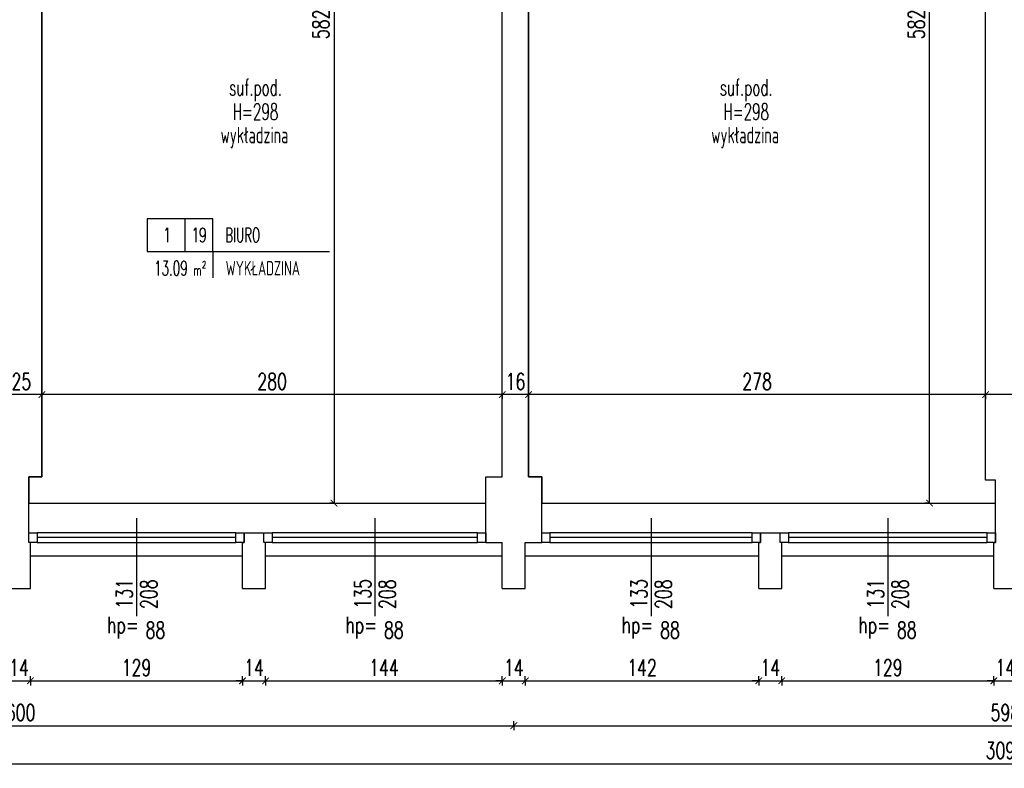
# Model space of a CAD drawing. Extents: x 36663 to 42423, y 7313 to 12123.
# Tile 28 of 54: x 37688 to 38287, y 10368 to 10823. Entities that reach past the tile are written whole.
import ezdxf
from ezdxf.enums import TextEntityAlignment as Align

# ---------------------------------------------------------------- set-up
doc = ezdxf.new("R2010")
doc.units = 0
doc.header["$MEASUREMENT"] = 0
doc.header["$PDMODE"] = 35
doc.header["$PDSIZE"] = 3
for name, color, linetype in [('W_area_1', 5, 'Continuous'), ('W_okna', 1, 'Continuous'), ('W_okna_txt', 1, 'Continuous'), ('W_opis_pomieszczen', 1, 'Continuous'), ('W_opisy', 2, 'Continuous'), ('W_posadzka', 4, 'Continuous'), ('W_przekrojowa', 6, 'Continuous'), ('W_rama_okna', 2, 'Continuous'), ('W_szklo', 4, 'Continuous'), ('W_widok', 21, 'Continuous'), ('W_wymiary', 1, 'Continuous')]:
    doc.layers.add(name, color=color, linetype=linetype)
doc.styles.add('c20', font='simplex.shx', dxfattribs={"width": 0.7})
doc.styles.add('Romans', font='simplex.shx', dxfattribs={"width": 0.6})
doc.dimstyles.new('c20_50', dxfattribs={"dimscale": 0.5, "dimtxt": 20, "dimasz": 8, "dimexe": 1.25, "dimexo": 0.625, "dimgap": 6, "dimtad": 1, "dimdec": 0, "dimrnd": 1, "dimtxsty": 'c20', "dimblk": 'ARCHTICK', "dimcen": 0, "dimse1": 1, "dimse2": 1, "dimclrd": 1, "dimclrt": 2, "dimadec": 0, "dimazin": 0, "dimtfac": 1, "dimtdec": 0, "dimtix": 1, "dimtmove": 1, "dimatfit": 3, "dimldrblk": 'ARCHTICK', "dimfxl": 1.25, "dimarcsym": 0})

# ---------------------------------------------------------------- blocks, each defined once
blk = doc.blocks.new('_ArchTick')
at = {"color": 2}
for q in [(0, 0.7), (0, -0.7)]:
    blk.add_line((0, 0), q, dxfattribs=at)
at = {"color": 0, "linetype": 'ByBlock', "const_width": 0.15}
blk.add_lwpolyline([(-0.5, -0.5), (0.5, 0.5)], dxfattribs=at)
blk = doc.blocks.new('*D530')
at = {"layer": 'Defpoints', "color": 0, "transparency": 16777216}
for p in [(37680.72, 10477.53), (37694.72, 10477.53), (37694.72, 10421.51)]:
    blk.add_point(p, dxfattribs=at)
at = {"layer": 'W_wymiary', "color": 1, "lineweight": -2, "transparency": 16777216}
for p, q in [((37680.72, 10421.51), (37676.72, 10421.51)), ((37680.72, 10421.51), (37694.72, 10421.51)), ((37694.72, 10421.51), (37698.72, 10421.51))]:
    blk.add_line(p, q, dxfattribs=at)
at = {"layer": 'W_wymiary', "color": 1, "lineweight": -2, "transparency": 16777216, "xscale": 4, "yscale": 4, "zscale": 4}
blk.add_blockref('_ArchTick', (37680.72, 10421.51), dxfattribs=at)
at = {"layer": 'W_wymiary', "color": 1, "lineweight": -2, "transparency": 16777216, "xscale": 4, "yscale": 4, "zscale": 4, "rotation": 180}
blk.add_blockref('_ArchTick', (37694.72, 10421.51), dxfattribs=at)
at = {"layer": 'W_wymiary', "color": 2, "transparency": 16777216, "insert": (37687.72, 10429.51), "char_height": 10, "attachment_point": 5, "style": 'c20'}
blk.add_mtext('14', dxfattribs=at)
blk = doc.blocks.new('*D531')
at = {"layer": 'Defpoints', "color": 0, "transparency": 16777216}
for p in [(37694.72, 10477.53), (37823.72, 10477.53), (37823.72, 10421.51)]:
    blk.add_point(p, dxfattribs=at)
at = {"layer": 'W_wymiary', "color": 1, "lineweight": -2, "transparency": 16777216}
blk.add_line((37694.72, 10421.51), (37823.72, 10421.51), dxfattribs=at)
at = {"layer": 'W_wymiary', "color": 1, "lineweight": -2, "transparency": 16777216, "xscale": 4, "yscale": 4, "zscale": 4, "rotation": 180}
blk.add_blockref('_ArchTick', (37694.72, 10421.51), dxfattribs=at)
at = {"layer": 'W_wymiary', "color": 1, "lineweight": -2, "transparency": 16777216, "xscale": 4, "yscale": 4, "zscale": 4}
blk.add_blockref('_ArchTick', (37823.72, 10421.51), dxfattribs=at)
at = {"layer": 'W_wymiary', "color": 2, "transparency": 16777216, "insert": (37759.22, 10429.51), "char_height": 10, "attachment_point": 5, "style": 'c20'}
blk.add_mtext('129', dxfattribs=at)
blk = doc.blocks.new('*D532')
at = {"layer": 'Defpoints', "color": 0, "transparency": 16777216}
for p in [(37823.72, 10477.53), (37837.72, 10477.53), (37837.72, 10421.51)]:
    blk.add_point(p, dxfattribs=at)
at = {"layer": 'W_wymiary', "color": 1, "lineweight": -2, "transparency": 16777216}
for p, q in [((37823.72, 10421.51), (37819.72, 10421.51)), ((37823.72, 10421.51), (37837.72, 10421.51)), ((37837.72, 10421.51), (37841.72, 10421.51))]:
    blk.add_line(p, q, dxfattribs=at)
at = {"layer": 'W_wymiary', "color": 1, "lineweight": -2, "transparency": 16777216, "xscale": 4, "yscale": 4, "zscale": 4}
blk.add_blockref('_ArchTick', (37823.72, 10421.51), dxfattribs=at)
at = {"layer": 'W_wymiary', "color": 1, "lineweight": -2, "transparency": 16777216, "xscale": 4, "yscale": 4, "zscale": 4, "rotation": 180}
blk.add_blockref('_ArchTick', (37837.72, 10421.51), dxfattribs=at)
at = {"layer": 'W_wymiary', "color": 2, "transparency": 16777216, "insert": (37830.72, 10429.51), "char_height": 10, "attachment_point": 5, "style": 'c20'}
blk.add_mtext('14', dxfattribs=at)
blk = doc.blocks.new('*D533')
at = {"layer": 'Defpoints', "color": 0, "transparency": 16777216}
for p in [(37837.72, 10477.53), (37981.72, 10477.53), (37981.72, 10421.51)]:
    blk.add_point(p, dxfattribs=at)
at = {"layer": 'W_wymiary', "color": 1, "lineweight": -2, "transparency": 16777216}
blk.add_line((37837.72, 10421.51), (37981.72, 10421.51), dxfattribs=at)
at = {"layer": 'W_wymiary', "color": 1, "lineweight": -2, "transparency": 16777216, "xscale": 4, "yscale": 4, "zscale": 4, "rotation": 180}
blk.add_blockref('_ArchTick', (37837.72, 10421.51), dxfattribs=at)
at = {"layer": 'W_wymiary', "color": 1, "lineweight": -2, "transparency": 16777216, "xscale": 4, "yscale": 4, "zscale": 4}
blk.add_blockref('_ArchTick', (37981.72, 10421.51), dxfattribs=at)
at = {"layer": 'W_wymiary', "color": 2, "transparency": 16777216, "insert": (37909.72, 10429.51), "char_height": 10, "attachment_point": 5, "style": 'c20'}
blk.add_mtext('144', dxfattribs=at)
blk = doc.blocks.new('*D534')
at = {"layer": 'Defpoints', "color": 0, "transparency": 16777216}
for p in [(37981.72, 10477.53), (37995.72, 10477.53), (37995.72, 10421.51)]:
    blk.add_point(p, dxfattribs=at)
at = {"layer": 'W_wymiary', "color": 1, "lineweight": -2, "transparency": 16777216}
for p, q in [((37981.72, 10421.51), (37977.72, 10421.51)), ((37981.72, 10421.51), (37995.72, 10421.51)), ((37995.72, 10421.51), (37999.72, 10421.51))]:
    blk.add_line(p, q, dxfattribs=at)
at = {"layer": 'W_wymiary', "color": 1, "lineweight": -2, "transparency": 16777216, "xscale": 4, "yscale": 4, "zscale": 4}
blk.add_blockref('_ArchTick', (37981.72, 10421.51), dxfattribs=at)
at = {"layer": 'W_wymiary', "color": 1, "lineweight": -2, "transparency": 16777216, "xscale": 4, "yscale": 4, "zscale": 4, "rotation": 180}
blk.add_blockref('_ArchTick', (37995.72, 10421.51), dxfattribs=at)
at = {"layer": 'W_wymiary', "color": 2, "transparency": 16777216, "insert": (37988.72, 10429.51), "char_height": 10, "attachment_point": 5, "style": 'c20'}
blk.add_mtext('14', dxfattribs=at)
blk = doc.blocks.new('*D535')
at = {"layer": 'Defpoints', "color": 0, "transparency": 16777216}
for p in [(37995.72, 10477.53), (38137.72, 10477.53), (38137.72, 10421.51)]:
    blk.add_point(p, dxfattribs=at)
at = {"layer": 'W_wymiary', "color": 1, "lineweight": -2, "transparency": 16777216}
blk.add_line((37995.72, 10421.51), (38137.72, 10421.51), dxfattribs=at)
at = {"layer": 'W_wymiary', "color": 1, "lineweight": -2, "transparency": 16777216, "xscale": 4, "yscale": 4, "zscale": 4, "rotation": 180}
blk.add_blockref('_ArchTick', (37995.72, 10421.51), dxfattribs=at)
at = {"layer": 'W_wymiary', "color": 1, "lineweight": -2, "transparency": 16777216, "xscale": 4, "yscale": 4, "zscale": 4}
blk.add_blockref('_ArchTick', (38137.72, 10421.51), dxfattribs=at)
at = {"layer": 'W_wymiary', "color": 2, "transparency": 16777216, "insert": (38066.72, 10429.51), "char_height": 10, "attachment_point": 5, "style": 'c20'}
blk.add_mtext('142', dxfattribs=at)
blk = doc.blocks.new('*D536')
at = {"layer": 'Defpoints', "color": 0, "transparency": 16777216}
for p in [(38137.72, 10477.53), (38151.72, 10477.53), (38151.72, 10421.51)]:
    blk.add_point(p, dxfattribs=at)
at = {"layer": 'W_wymiary', "color": 1, "lineweight": -2, "transparency": 16777216}
for p, q in [((38137.72, 10421.51), (38133.72, 10421.51)), ((38137.72, 10421.51), (38151.72, 10421.51)), ((38151.72, 10421.51), (38155.72, 10421.51))]:
    blk.add_line(p, q, dxfattribs=at)
at = {"layer": 'W_wymiary', "color": 1, "lineweight": -2, "transparency": 16777216, "xscale": 4, "yscale": 4, "zscale": 4}
blk.add_blockref('_ArchTick', (38137.72, 10421.51), dxfattribs=at)
at = {"layer": 'W_wymiary', "color": 1, "lineweight": -2, "transparency": 16777216, "xscale": 4, "yscale": 4, "zscale": 4, "rotation": 180}
blk.add_blockref('_ArchTick', (38151.72, 10421.51), dxfattribs=at)
at = {"layer": 'W_wymiary', "color": 2, "transparency": 16777216, "insert": (38144.72, 10429.51), "char_height": 10, "attachment_point": 5, "style": 'c20'}
blk.add_mtext('14', dxfattribs=at)
blk = doc.blocks.new('*D537')
at = {"layer": 'Defpoints', "color": 0, "transparency": 16777216}
for p in [(38151.72, 10477.53), (38280.72, 10477.53), (38280.72, 10421.51)]:
    blk.add_point(p, dxfattribs=at)
at = {"layer": 'W_wymiary', "color": 1, "lineweight": -2, "transparency": 16777216}
blk.add_line((38151.72, 10421.51), (38280.72, 10421.51), dxfattribs=at)
at = {"layer": 'W_wymiary', "color": 1, "lineweight": -2, "transparency": 16777216, "xscale": 4, "yscale": 4, "zscale": 4, "rotation": 180}
blk.add_blockref('_ArchTick', (38151.72, 10421.51), dxfattribs=at)
at = {"layer": 'W_wymiary', "color": 1, "lineweight": -2, "transparency": 16777216, "xscale": 4, "yscale": 4, "zscale": 4}
blk.add_blockref('_ArchTick', (38280.72, 10421.51), dxfattribs=at)
at = {"layer": 'W_wymiary', "color": 2, "transparency": 16777216, "insert": (38216.22, 10429.51), "char_height": 10, "attachment_point": 5, "style": 'c20'}
blk.add_mtext('129', dxfattribs=at)
blk = doc.blocks.new('*D538')
at = {"layer": 'Defpoints', "color": 0, "transparency": 16777216}
for p in [(38280.72, 10477.53), (38294.72, 10477.53), (38294.72, 10421.51)]:
    blk.add_point(p, dxfattribs=at)
at = {"layer": 'W_wymiary', "color": 1, "lineweight": -2, "transparency": 16777216}
for p, q in [((38280.72, 10421.51), (38276.72, 10421.51)), ((38280.72, 10421.51), (38294.72, 10421.51)), ((38294.72, 10421.51), (38298.72, 10421.51))]:
    blk.add_line(p, q, dxfattribs=at)
at = {"layer": 'W_wymiary', "color": 1, "lineweight": -2, "transparency": 16777216, "xscale": 4, "yscale": 4, "zscale": 4}
blk.add_blockref('_ArchTick', (38280.72, 10421.51), dxfattribs=at)
at = {"layer": 'W_wymiary', "color": 1, "lineweight": -2, "transparency": 16777216, "xscale": 4, "yscale": 4, "zscale": 4, "rotation": 180}
blk.add_blockref('_ArchTick', (38294.72, 10421.51), dxfattribs=at)
at = {"layer": 'W_wymiary', "color": 2, "transparency": 16777216, "insert": (38287.72, 10429.51), "char_height": 10, "attachment_point": 5, "style": 'c20'}
blk.add_mtext('14', dxfattribs=at)
blk = doc.blocks.new('*D546')
at = {"layer": 'Defpoints', "color": 0, "transparency": 16777216}
for p in [(37388.72, 10421.51), (37988.72, 10421.51), (37988.72, 10394.22)]:
    blk.add_point(p, dxfattribs=at)
at = {"layer": 'W_wymiary', "color": 1, "lineweight": -2, "transparency": 16777216}
blk.add_line((37388.72, 10394.22), (37988.72, 10394.22), dxfattribs=at)
at = {"layer": 'W_wymiary', "color": 1, "lineweight": -2, "transparency": 16777216, "xscale": 4, "yscale": 4, "zscale": 4, "rotation": 180}
blk.add_blockref('_ArchTick', (37388.72, 10394.22), dxfattribs=at)
at = {"layer": 'W_wymiary', "color": 1, "lineweight": -2, "transparency": 16777216, "xscale": 4, "yscale": 4, "zscale": 4}
blk.add_blockref('_ArchTick', (37988.72, 10394.22), dxfattribs=at)
at = {"layer": 'W_wymiary', "color": 2, "transparency": 16777216, "insert": (37688.72, 10402.22), "char_height": 10, "attachment_point": 5, "style": 'c20'}
blk.add_mtext('600', dxfattribs=at)
blk = doc.blocks.new('*D547')
at = {"layer": 'Defpoints', "color": 0, "transparency": 16777216}
for p in [(37988.72, 10421.51), (38586.72, 10421.51), (38586.72, 10394.22)]:
    blk.add_point(p, dxfattribs=at)
at = {"layer": 'W_wymiary', "color": 1, "lineweight": -2, "transparency": 16777216}
blk.add_line((37988.72, 10394.22), (38586.72, 10394.22), dxfattribs=at)
at = {"layer": 'W_wymiary', "color": 1, "lineweight": -2, "transparency": 16777216, "xscale": 4, "yscale": 4, "zscale": 4, "rotation": 180}
blk.add_blockref('_ArchTick', (37988.72, 10394.22), dxfattribs=at)
at = {"layer": 'W_wymiary', "color": 1, "lineweight": -2, "transparency": 16777216, "xscale": 4, "yscale": 4, "zscale": 4}
blk.add_blockref('_ArchTick', (38586.72, 10394.22), dxfattribs=at)
at = {"layer": 'W_wymiary', "color": 2, "transparency": 16777216, "insert": (38287.72, 10402.22), "char_height": 10, "attachment_point": 5, "style": 'c20'}
blk.add_mtext('598', dxfattribs=at)
blk = doc.blocks.new('*U129')
at = {"layer": 'W_okna'}
for p, q in [((126, 14), (5, 14)), ((5, 8), (126, 8))]:
    blk.add_line(p, q, dxfattribs=at)
at = {"layer": 'W_okna_txt', "color": 1}
blk.add_line((65.5, 22.82), (65.5, -36.65), dxfattribs=at)
at = {"layer": 'W_rama_okna'}
for points in [[(0, 8), (0, 14), (5, 14), (5, 8)], [(126, 8), (126, 14), (131, 14), (131, 8)]]:
    blk.add_lwpolyline(points, close=True, dxfattribs=at)
at = {"layer": 'W_szklo'}
blk.add_line((126, 11), (5, 11), dxfattribs=at)
at = {"color": 1, "style": 'c20', "width": 0.7}
blk.add_text('hp=', height=10, dxfattribs=at).set_placement((57.21, -42.06), align=Align.MIDDLE_CENTER)
blk.add_attdef('PARAPET', text='', height=10, dxfattribs=at).set_placement((36.01, 61.21), align=Align.MIDDLE_LEFT)
at = {"layer": 'W_okna_txt', "color": 1, "style": 'c20', "width": 0.7, "flags": 4}
for tag, p in [('SZER', (23.15, 39.17)), ('WYS', (38.02, 39.38))]:
    blk.add_attdef(tag, text='', height=10, rotation=90, dxfattribs=at).set_placement(p, align=Align.MIDDLE_CENTER)
blk = doc.blocks.new('*U139')
at = {"layer": 'W_okna'}
for p, q in [((130, 14), (5, 14)), ((5, 8), (130, 8))]:
    blk.add_line(p, q, dxfattribs=at)
at = {"layer": 'W_okna_txt', "color": 1}
blk.add_line((67.5, 22.82), (67.5, -36.65), dxfattribs=at)
at = {"layer": 'W_rama_okna'}
for points in [[(0, 8), (0, 14), (5, 14), (5, 8)], [(130, 8), (130, 14), (135, 14), (135, 8)]]:
    blk.add_lwpolyline(points, close=True, dxfattribs=at)
at = {"layer": 'W_szklo'}
blk.add_line((130, 11), (5, 11), dxfattribs=at)
at = {"color": 1, "style": 'c20', "width": 0.7}
blk.add_text('hp=', height=10, dxfattribs=at).set_placement((59.21, -42.06), align=Align.MIDDLE_CENTER)
blk.add_attdef('PARAPET', text='', height=10, dxfattribs=at).set_placement((36.01, 61.21), align=Align.MIDDLE_LEFT)
at = {"layer": 'W_okna_txt', "color": 1, "style": 'c20', "width": 0.7, "flags": 4}
for tag, p in [('SZER', (23.15, 39.17)), ('WYS', (38.02, 39.38))]:
    blk.add_attdef(tag, text='', height=10, rotation=90, dxfattribs=at).set_placement(p, align=Align.MIDDLE_CENTER)
blk = doc.blocks.new('*U133')
at = {"layer": 'W_okna'}
for p, q in [((128, 14), (5, 14)), ((5, 8), (128, 8))]:
    blk.add_line(p, q, dxfattribs=at)
at = {"layer": 'W_okna_txt', "color": 1}
blk.add_line((66.5, 22.82), (66.5, -36.65), dxfattribs=at)
at = {"layer": 'W_rama_okna'}
for points in [[(0, 8), (0, 14), (5, 14), (5, 8)], [(128, 8), (128, 14), (133, 14), (133, 8)]]:
    blk.add_lwpolyline(points, close=True, dxfattribs=at)
at = {"layer": 'W_szklo'}
blk.add_line((128, 11), (5, 11), dxfattribs=at)
at = {"color": 1, "style": 'c20', "width": 0.7}
blk.add_text('hp=', height=10, dxfattribs=at).set_placement((58.21, -42.06), align=Align.MIDDLE_CENTER)
blk.add_attdef('PARAPET', text='', height=10, dxfattribs=at).set_placement((36.01, 61.21), align=Align.MIDDLE_LEFT)
at = {"layer": 'W_okna_txt', "color": 1, "style": 'c20', "width": 0.7, "flags": 4}
for tag, p in [('SZER', (23.15, 39.17)), ('WYS', (38.02, 39.38))]:
    blk.add_attdef(tag, text='', height=10, rotation=90, dxfattribs=at).set_placement(p, align=Align.MIDDLE_CENTER)
blk = doc.blocks.new('*D467')
at = {"layer": 'Defpoints', "color": 0, "transparency": 16777216}
for p in [(36741.24, 10517.85), (39834.14, 10488.53), (39834.14, 10371.12)]:
    blk.add_point(p, dxfattribs=at)
at = {"layer": 'W_wymiary', "color": 1, "lineweight": -2, "transparency": 16777216}
blk.add_line((36741.24, 10371.12), (39834.14, 10371.12), dxfattribs=at)
at = {"layer": 'W_wymiary', "color": 1, "lineweight": -2, "transparency": 16777216, "xscale": 4, "yscale": 4, "zscale": 4, "rotation": 180}
blk.add_blockref('_ArchTick', (36741.24, 10371.12), dxfattribs=at)
at = {"layer": 'W_wymiary', "color": 1, "lineweight": -2, "transparency": 16777216, "xscale": 4, "yscale": 4, "zscale": 4}
blk.add_blockref('_ArchTick', (39834.14, 10371.12), dxfattribs=at)
at = {"layer": 'W_wymiary', "color": 2, "transparency": 16777216, "insert": (38287.69, 10379.12), "char_height": 10, "attachment_point": 5, "style": 'c20'}
blk.add_mtext('3093', dxfattribs=at)
blk = doc.blocks.new('*D415')
at = {"layer": 'Defpoints', "color": 0, "transparency": 16777216}
for p in [(38275.72, 10595.46), (38275.72, 10584.02), (38293.72, 10584.02)]:
    blk.add_point(p, dxfattribs=at)
at = {"layer": 'W_wymiary', "color": 1, "lineweight": -2, "transparency": 16777216}
blk.add_line((38293.72, 10595.46), (38275.72, 10595.46), dxfattribs=at)
at = {"layer": 'W_wymiary', "color": 1, "lineweight": -2, "transparency": 16777216, "xscale": 4, "yscale": 4, "zscale": 4, "rotation": 180}
blk.add_blockref('_ArchTick', (38275.72, 10595.46), dxfattribs=at)
at = {"layer": 'W_wymiary', "color": 1, "lineweight": -2, "transparency": 16777216, "xscale": 4, "yscale": 4, "zscale": 4}
blk.add_blockref('_ArchTick', (38293.72, 10595.46), dxfattribs=at)
at = {"layer": 'W_wymiary', "color": 2, "transparency": 16777216, "insert": (38304.02, 10603.46), "char_height": 10, "attachment_point": 5, "style": 'c20'}
blk.add_mtext('18', dxfattribs=at)
blk = doc.blocks.new('*D397')
at = {"layer": 'Defpoints', "color": 0, "transparency": 16777216}
for p in [(37997.72, 10595.46), (38275.72, 10584.02), (37997.72, 10566.39)]:
    blk.add_point(p, dxfattribs=at)
at = {"layer": 'W_wymiary', "color": 1, "lineweight": -2, "transparency": 16777216}
blk.add_line((38275.72, 10595.46), (37997.72, 10595.46), dxfattribs=at)
at = {"layer": 'W_wymiary', "color": 1, "lineweight": -2, "transparency": 16777216, "xscale": 4, "yscale": 4, "zscale": 4, "rotation": 180}
blk.add_blockref('_ArchTick', (37997.72, 10595.46), dxfattribs=at)
at = {"layer": 'W_wymiary', "color": 1, "lineweight": -2, "transparency": 16777216, "xscale": 4, "yscale": 4, "zscale": 4}
blk.add_blockref('_ArchTick', (38275.72, 10595.46), dxfattribs=at)
at = {"layer": 'W_wymiary', "color": 2, "transparency": 16777216, "insert": (38136.72, 10603.46), "char_height": 10, "attachment_point": 5, "style": 'c20'}
blk.add_mtext('278', dxfattribs=at)
blk = doc.blocks.new('*D399')
at = {"layer": 'Defpoints', "color": 0, "transparency": 16777216}
for p in [(38241.56, 11111.53), (38243.85, 11111.53), (38243.85, 10529.53)]:
    blk.add_point(p, dxfattribs=at)
at = {"layer": 'W_wymiary', "color": 1, "lineweight": -2, "transparency": 16777216}
blk.add_line((38241.56, 10529.53), (38241.56, 11111.53), dxfattribs=at)
at = {"layer": 'W_wymiary', "color": 1, "lineweight": -2, "transparency": 16777216, "xscale": 4, "yscale": 4, "zscale": 4}
for p, rotation in [((38241.56, 11111.53), 90), ((38241.56, 10529.53), 270)]:
    blk.add_blockref('_ArchTick', p, dxfattribs=dict(at, rotation=rotation))
at = {"layer": 'W_wymiary', "color": 2, "transparency": 16777216, "insert": (38233.56, 10820.53), "char_height": 10, "attachment_point": 5, "rotation": 90, "style": 'c20'}
blk.add_mtext('582', dxfattribs=at)
blk = doc.blocks.new('*D400')
at = {"layer": 'Defpoints', "color": 0, "transparency": 16777216}
for p in [(37981.72, 10595.46), (37981.72, 10575.35), (37997.72, 10566.39)]:
    blk.add_point(p, dxfattribs=at)
at = {"layer": 'W_wymiary', "color": 1, "lineweight": -2, "transparency": 16777216}
blk.add_line((37997.72, 10595.46), (37981.72, 10595.46), dxfattribs=at)
at = {"layer": 'W_wymiary', "color": 1, "lineweight": -2, "transparency": 16777216, "xscale": 4, "yscale": 4, "zscale": 4, "rotation": 180}
blk.add_blockref('_ArchTick', (37981.72, 10595.46), dxfattribs=at)
at = {"layer": 'W_wymiary', "color": 1, "lineweight": -2, "transparency": 16777216, "xscale": 4, "yscale": 4, "zscale": 4}
blk.add_blockref('_ArchTick', (37997.72, 10595.46), dxfattribs=at)
at = {"layer": 'W_wymiary', "color": 2, "transparency": 16777216, "insert": (37989.72, 10603.46), "char_height": 10, "attachment_point": 5, "style": 'c20'}
blk.add_mtext('16', dxfattribs=at)
blk = doc.blocks.new('*D401')
at = {"layer": 'Defpoints', "color": 0, "transparency": 16777216}
for p in [(37701.72, 10614.23), (37701.72, 10595.46), (37981.72, 10575.35)]:
    blk.add_point(p, dxfattribs=at)
at = {"layer": 'W_wymiary', "color": 1, "lineweight": -2, "transparency": 16777216}
blk.add_line((37981.72, 10595.46), (37701.72, 10595.46), dxfattribs=at)
at = {"layer": 'W_wymiary', "color": 1, "lineweight": -2, "transparency": 16777216, "xscale": 4, "yscale": 4, "zscale": 4, "rotation": 180}
blk.add_blockref('_ArchTick', (37701.72, 10595.46), dxfattribs=at)
at = {"layer": 'W_wymiary', "color": 1, "lineweight": -2, "transparency": 16777216, "xscale": 4, "yscale": 4, "zscale": 4}
blk.add_blockref('_ArchTick', (37981.72, 10595.46), dxfattribs=at)
at = {"layer": 'W_wymiary', "color": 2, "transparency": 16777216, "insert": (37841.72, 10603.46), "char_height": 10, "attachment_point": 5, "style": 'c20'}
blk.add_mtext('280', dxfattribs=at)
blk = doc.blocks.new('*D370')
at = {"layer": 'Defpoints', "color": 0, "transparency": 16777216}
for p in [(37701.72, 10614.23), (37676.72, 10595.46), (37676.72, 10579.45)]:
    blk.add_point(p, dxfattribs=at)
at = {"layer": 'W_wymiary', "color": 1, "lineweight": -2, "transparency": 16777216}
blk.add_line((37701.72, 10595.46), (37676.72, 10595.46), dxfattribs=at)
at = {"layer": 'W_wymiary', "color": 1, "lineweight": -2, "transparency": 16777216, "xscale": 4, "yscale": 4, "zscale": 4, "rotation": 180}
blk.add_blockref('_ArchTick', (37676.72, 10595.46), dxfattribs=at)
at = {"layer": 'W_wymiary', "color": 1, "lineweight": -2, "transparency": 16777216, "xscale": 4, "yscale": 4, "zscale": 4}
blk.add_blockref('_ArchTick', (37701.72, 10595.46), dxfattribs=at)
at = {"layer": 'W_wymiary', "color": 2, "transparency": 16777216, "insert": (37689.22, 10603.46), "char_height": 10, "attachment_point": 5, "style": 'c20'}
blk.add_mtext('25', dxfattribs=at)
blk = doc.blocks.new('*D374')
at = {"layer": 'Defpoints', "color": 0, "transparency": 16777216}
for p in [(37882.52, 11111.53), (37879.38, 10529.53), (37882.52, 10529.53)]:
    blk.add_point(p, dxfattribs=at)
at = {"layer": 'W_wymiary', "color": 1, "lineweight": -2, "transparency": 16777216}
blk.add_line((37879.38, 11111.53), (37879.38, 10529.53), dxfattribs=at)
at = {"layer": 'W_wymiary', "color": 1, "lineweight": -2, "transparency": 16777216, "xscale": 4, "yscale": 4, "zscale": 4}
for p, rotation in [((37879.38, 11111.53), 90), ((37879.38, 10529.53), 270)]:
    blk.add_blockref('_ArchTick', p, dxfattribs=dict(at, rotation=rotation))
at = {"layer": 'W_wymiary', "color": 2, "transparency": 16777216, "insert": (37871.38, 10820.53), "char_height": 10, "attachment_point": 5, "rotation": 90, "style": 'c20'}
blk.add_mtext('582', dxfattribs=at)
blk = doc.blocks.new('POM')
at = {"color": 1}
for p, q in [((28.54, 0), (28.54, -25)), ((50, -25), (138.5, -25)), ((50, -25), (50, -44.93))]:
    blk.add_line(p, q, dxfattribs=at)
blk.add_lwpolyline([(0, -25), (50, -25), (50, 0), (0, 0)], close=True, dxfattribs=at)
at = {"color": 2, "style": 'Romans', "width": 0.6}
for s, height, p in [('m', 8, (35.05, -43.22)), ('2', 5.4, (41.68, -37.62))]:
    blk.add_text(s, height=height, dxfattribs=at).set_placement(p)
for tag, p in [('0', (15.04, -17.92)), ('88', (39.46, -17.92))]:
    blk.add_attdef(tag, text='', height=11, dxfattribs=at).set_placement(p, align=Align.CENTER)
for tag, p in [('POKOJ-DZIENNY', (59.33, -17.92)), ('WYKŁADZINA', (59.65, -43.09))]:
    blk.add_attdef(tag, p, '', height=11, dxfattribs=at)
blk.add_attdef('22.22', text='', height=11, dxfattribs=at).set_placement((30.72, -43.07), align=Align.RIGHT)

msp = doc.modelspace()

# ---------------------------------------------------------------- linework, layer by layer
at = {"layer": 'W_area_1'}
for points in [[(37981.72, 11019.53), (37969.72, 11019.53), (37969.72, 11044.53), (37969.72, 11058.53), (37969.72, 11072.53), (37969.72, 11086.53), (37969.72, 11111.53), (37927.72, 11111.53), (37847.72, 11111.53), (37842.72, 11111.53), (37842.72, 10892.53), (37701.72, 10892.53), (37701.72, 10545.53), (37693.72, 10545.53), (37693.72, 10529.53), (37971.72, 10529.53), (37971.72, 10545.53), (37981.72, 10545.53)], [(38275.72, 11111.53), (38126.72, 11111.53), (38046.72, 11111.53), (38013.72, 11111.53), (38013.72, 11058.53), (38013.72, 11044.53), (38013.72, 11019.53), (37997.72, 11019.53), (37997.72, 10545.53), (38005.72, 10545.53), (38005.72, 10529.53), (38281.72, 10529.53), (38281.72, 10543.53), (38275.72, 10543.53)]]:
    msp.add_lwpolyline(points, close=True, dxfattribs=at)
at = {"layer": 'W_przekrojowa'}
for p, q in [((38275.72, 10543.53), (38275.72, 11111.53)), ((37981.72, 10545.53), (37981.72, 11019.53)), ((37997.72, 10545.53), (37997.72, 11019.53)), ((37701.72, 10545.53), (37701.72, 10892.53)), ((37693.72, 10511.53), (37693.72, 10545.53)), ((37693.72, 10545.53), (37701.72, 10545.53)), ((37971.72, 10511.53), (37971.72, 10545.53)), ((37971.72, 10545.53), (37981.72, 10545.53)), ((38005.72, 10545.53), (37997.72, 10545.53)), ((38005.72, 10511.53), (38005.72, 10545.53)), ((38281.72, 10543.53), (38275.72, 10543.53)), ((38281.72, 10511.53), (38281.72, 10543.53)), ((37693.72, 10505.53), (37693.72, 10511.53)), ((37824.72, 10511.53), (37836.72, 10511.53)), ((37824.72, 10505.53), (37824.72, 10511.53)), ((37836.72, 10505.53), (37836.72, 10511.53)), ((37971.72, 10505.53), (37971.72, 10511.53)), ((38005.72, 10505.53), (38005.72, 10511.53)), ((38138.72, 10511.53), (38150.72, 10511.53)), ((38138.72, 10505.53), (38138.72, 10511.53)), ((38150.72, 10505.53), (38150.72, 10511.53)), ((38281.72, 10505.53), (38281.72, 10511.53)), ((37694.72, 10505.53), (37693.72, 10505.53)), ((37694.72, 10477.53), (37694.72, 10505.53)), ((37823.72, 10477.53), (37823.72, 10505.53)), ((37823.72, 10505.53), (37824.72, 10505.53)), ((37837.72, 10505.53), (37836.72, 10505.53)), ((37837.72, 10477.53), (37837.72, 10505.53)), ((37971.72, 10505.53), (37981.72, 10505.53)), ((37981.72, 10477.53), (37981.72, 10505.53)), ((37995.72, 10477.53), (37995.72, 10505.53)), ((37995.72, 10505.53), (38005.72, 10505.53)), ((38137.72, 10477.53), (38137.72, 10505.53)), ((38137.72, 10505.53), (38138.72, 10505.53)), ((38151.72, 10505.53), (38150.72, 10505.53)), ((38151.72, 10477.53), (38151.72, 10505.53)), ((38280.72, 10477.53), (38280.72, 10505.53)), ((38280.72, 10505.53), (38281.72, 10505.53)), ((37680.72, 10477.53), (37694.72, 10477.53)), ((37823.72, 10477.53), (37837.72, 10477.53)), ((37981.72, 10477.53), (37995.72, 10477.53)), ((38137.72, 10477.53), (38151.72, 10477.53)), ((38280.72, 10477.53), (38294.72, 10477.53))]:
    msp.add_line(p, q, dxfattribs=at)
at = {"layer": 'W_widok'}
for p, q in [((37693.72, 10529.53), (37971.72, 10529.53)), ((38005.72, 10529.53), (38281.72, 10529.53)), ((37694.72, 10497.53), (37823.72, 10497.53)), ((37837.72, 10497.53), (37981.72, 10497.53)), ((37995.72, 10497.53), (38137.72, 10497.53)), ((38151.72, 10497.53), (38280.72, 10497.53))]:
    msp.add_line(p, q, dxfattribs=at)

# ---------------------------------------------------------------- block references
at = {"layer": 'W_okna'}
ref = msp.add_blockref('*U129', (37693.72, 10497.53), dxfattribs=at)
ref.add_attrib('SZER', '131', dxfattribs={"layer": 'W_okna_txt', "color": 1, "height": 10, "rotation": 90, "style": 'c20', "width": 0.7, "flags": 4}).set_placement((37751.88, 10474.36), align=Align.MIDDLE_CENTER)
ref.add_attrib('WYS', '208', dxfattribs={"layer": 'W_okna_txt', "color": 1, "height": 10, "rotation": 90, "style": 'c20', "width": 0.7, "flags": 4}).set_placement((37766.74, 10474.15), align=Align.MIDDLE_CENTER)
ref.add_attrib('PARAPET', '88', dxfattribs={"layer": '0', "color": 1, "height": 10, "style": 'c20', "width": 0.7}).set_placement((37764.74, 10452.32), align=Align.MIDDLE_LEFT)
ref = msp.add_blockref('*U139', (37836.72, 10497.53), dxfattribs=at)
ref.add_attrib('SZER', '135', dxfattribs={"layer": 'W_okna_txt', "color": 1, "height": 10, "rotation": 90, "style": 'c20', "width": 0.7, "flags": 4}).set_placement((37896.88, 10474.36), align=Align.MIDDLE_CENTER)
ref.add_attrib('WYS', '208', dxfattribs={"layer": 'W_okna_txt', "color": 1, "height": 10, "rotation": 90, "style": 'c20', "width": 0.7, "flags": 4}).set_placement((37911.74, 10474.15), align=Align.MIDDLE_CENTER)
ref.add_attrib('PARAPET', '88', dxfattribs={"layer": '0', "color": 1, "height": 10, "style": 'c20', "width": 0.7}).set_placement((37909.74, 10452.32), align=Align.MIDDLE_LEFT)
ref = msp.add_blockref('*U133', (38005.72, 10497.53), dxfattribs=at)
ref.add_attrib('SZER', '133', dxfattribs={"layer": 'W_okna_txt', "color": 1, "height": 10, "rotation": 90, "style": 'c20', "width": 0.7, "flags": 4}).set_placement((38064.88, 10474.36), align=Align.MIDDLE_CENTER)
ref.add_attrib('WYS', '208', dxfattribs={"layer": 'W_okna_txt', "color": 1, "height": 10, "rotation": 90, "style": 'c20', "width": 0.7, "flags": 4}).set_placement((38079.74, 10474.15), align=Align.MIDDLE_CENTER)
ref.add_attrib('PARAPET', '88', dxfattribs={"layer": '0', "color": 1, "height": 10, "style": 'c20', "width": 0.7}).set_placement((38077.74, 10452.32), align=Align.MIDDLE_LEFT)
ref = msp.add_blockref('*U129', (38150.72, 10497.53), dxfattribs=at)
ref.add_attrib('SZER', '131', dxfattribs={"layer": 'W_okna_txt', "color": 1, "height": 10, "rotation": 90, "style": 'c20', "width": 0.7, "flags": 4}).set_placement((38208.88, 10474.36), align=Align.MIDDLE_CENTER)
ref.add_attrib('WYS', '208', dxfattribs={"layer": 'W_okna_txt', "color": 1, "height": 10, "rotation": 90, "style": 'c20', "width": 0.7, "flags": 4}).set_placement((38223.74, 10474.15), align=Align.MIDDLE_CENTER)
ref.add_attrib('PARAPET', '88', dxfattribs={"layer": '0', "color": 1, "height": 10, "style": 'c20', "width": 0.7}).set_placement((38221.74, 10452.32), align=Align.MIDDLE_LEFT)
at = {"layer": 'W_opis_pomieszczen', "xscale": 0.8000000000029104, "yscale": 0.8000000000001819, "zscale": 0.8}
msp.add_blockref('POM', (37765.75, 10702.39), dxfattribs=at).add_auto_attribs({'88': '19', '22.22': '13.09', 'POKOJ-DZIENNY': 'BIURO', 'WYKŁADZINA': 'WYKŁADZINA', '0': '1'})

# ---------------------------------------------------------------- texts
at = {"layer": 'W_opisy', "style": 'c20', "width": 0.6}
for s, p in [('suf.pod.', (37831.6, 10782.2)), ('suf.pod.', (38130.07, 10782.2)), ('H=298', (37831.6, 10767.46)), ('H=298', (38130.07, 10767.46))]:
    msp.add_text(s, height=10, dxfattribs=at).set_placement(p, align=Align.MIDDLE_CENTER)
at = {"layer": 'W_posadzka', "style": 'c20', "width": 0.6}
for p in [(37830.99, 10753.26), (38129.45, 10753.26)]:
    msp.add_text('wykładzina', height=10, dxfattribs=at).set_placement(p, align=Align.MIDDLE_CENTER)

# ---------------------------------------------------------------- dimensions: what is measured, and where the dimension line sits
at = {"layer": 'W_wymiary'}
for base, p1, p2, picture, middle in [((37879.38, 10529.53), (37882.52, 11111.53), (37882.52, 10529.53), '*D374', (37871.38, 10820.53)), ((38241.56, 11111.53), (38243.85, 10529.53), (38243.85, 11111.53), '*D399', (38233.56, 10820.53))]:
    dim = msp.add_linear_dim(base=base, p1=p1, p2=p2, angle=90, dimstyle='c20_50', dxfattribs=at)
    dim.commit()
    dim.dimension.update_dxf_attribs({"geometry": picture, "text_midpoint": middle})
for base, p1, p2, picture, middle in [((37676.72, 10595.46), (37701.72, 10614.23), (37676.72, 10579.45), '*D370', (37689.22, 10603.46)), ((37701.72, 10595.46), (37981.72, 10575.35), (37701.72, 10614.23), '*D401', (37841.72, 10603.46)), ((37981.72, 10595.46), (37997.72, 10566.39), (37981.72, 10575.35), '*D400', (37989.72, 10603.46)), ((37997.72, 10595.46), (38275.72, 10584.02), (37997.72, 10566.39), '*D397', (38136.72, 10603.46)), ((39834.14, 10371.12), (36741.24, 10517.85), (39834.14, 10488.53), '*D467', (38287.69, 10379.12)), ((37694.72, 10421.51), (37680.72, 10477.53), (37694.72, 10477.53), '*D530', (37687.72, 10429.51)), ((37823.72, 10421.51), (37694.72, 10477.53), (37823.72, 10477.53), '*D531', (37759.22, 10429.51)), ((37837.72, 10421.51), (37823.72, 10477.53), (37837.72, 10477.53), '*D532', (37830.72, 10429.51)), ((37981.72, 10421.51), (37837.72, 10477.53), (37981.72, 10477.53), '*D533', (37909.72, 10429.51)), ((37995.72, 10421.51), (37981.72, 10477.53), (37995.72, 10477.53), '*D534', (37988.72, 10429.51)), ((38137.72, 10421.51), (37995.72, 10477.53), (38137.72, 10477.53), '*D535', (38066.72, 10429.51)), ((38151.72, 10421.51), (38137.72, 10477.53), (38151.72, 10477.53), '*D536', (38144.72, 10429.51)), ((38280.72, 10421.51), (38151.72, 10477.53), (38280.72, 10477.53), '*D537', (38216.22, 10429.51)), ((38294.72, 10421.51), (38280.72, 10477.53), (38294.72, 10477.53), '*D538', (38287.72, 10429.51)), ((37988.72, 10394.22), (37388.72, 10421.51), (37988.72, 10421.51), '*D546', (37688.72, 10402.22)), ((38586.72, 10394.22), (37988.72, 10421.51), (38586.72, 10421.51), '*D547', (38287.72, 10402.22))]:
    dim = msp.add_linear_dim(base=base, p1=p1, p2=p2, dimstyle='c20_50', dxfattribs=at)
    dim.commit()
    dim.dimension.update_dxf_attribs({"geometry": picture, "text_midpoint": middle})
dim = msp.add_linear_dim(base=(38275.72, 10595.46), p1=(38293.72, 10584.02), p2=(38275.72, 10584.02), dimstyle='c20_50', dxfattribs=at)
dim.commit()
dim.dimension.update_dxf_attribs({"geometry": '*D415', "text_midpoint": (38304.02, 10595.46), "dimtype": 160})

doc.saveas('drawing.dxf')
